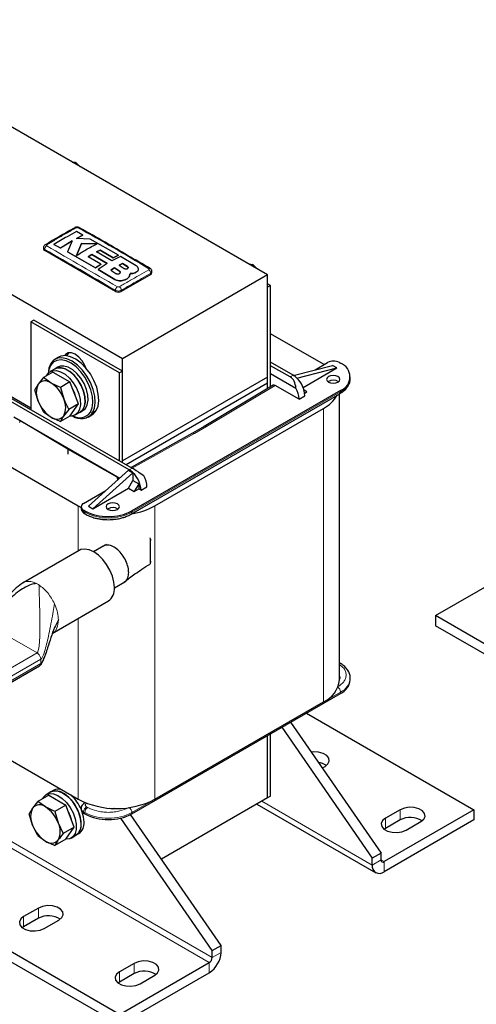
# Model space of a CAD drawing. Header units: millimetres. Extents: x 5 to 418, y 2 to 292.
# Tile 12 of 18: x 265 to 309, y 50 to 145. Entities that reach past the tile are written whole.
import ezdxf

# ---------------------------------------------------------------- set-up
doc = ezdxf.new("R2010")
doc.units = ezdxf.units.MM

msp = doc.modelspace()

# ---------------------------------------------------------------- linework, layer by layer
at = {"color": 7, "linetype": 'Continuous', "lineweight": 25}
for p, q in [((288.8918, 120.0512), (246.4654, 144.5434)), ((274.9477, 112.0014), (232.5213, 136.4937)), ((270.5004, 130.8385), (270.3531, 130.7534)), ((270.9061, 130.4341), (270.5004, 130.8385)), ((271.1627, 123.8795), (270.5407, 124.2164)), ((270.5595, 123.5599), (271.1627, 123.8795)), ((271.1627, 123.873), (270.5595, 123.5534)), ((271.1627, 123.8795), (271.1627, 123.873)), ((268.3873, 122.9745), (269.009, 122.6391)), ((268.3873, 122.9745), (268.3873, 122.9679)), ((269.009, 122.6326), (268.3873, 122.9679)), ((269.009, 122.6391), (270.1344, 123.3225)), ((270.1344, 123.316), (269.009, 122.6326)), ((270.1344, 123.3225), (269.6938, 122.2654)), ((271.8706, 123.4918), (270.5595, 123.5599)), ((271.04, 123.0631), (270.5626, 121.9113)), ((270.5626, 121.9047), (271.04, 123.0566)), ((272.5453, 123.0477), (271.04, 123.0631)), ((271.04, 123.0631), (271.04, 123.0566)), ((271.04, 123.0566), (272.5453, 123.0411)), ((274.5852, 121.9426), (271.8706, 123.4918)), ((267.3776, 122.659), (267.3776, 122.5576)), ((274.283, 118.4755), (267.4948, 122.3943)), ((269.009, 122.6391), (269.009, 122.6326)), ((269.6938, 122.2654), (272.381, 120.7344)), ((269.6938, 122.2654), (269.6938, 122.2588)), ((272.381, 120.7278), (269.6938, 122.2588)), ((271.674, 121.7859), (272.0347, 122.011)), ((272.0347, 122.0045), (271.674, 121.7794)), ((272.0347, 122.011), (273.4993, 121.1508)), ((272.0347, 122.011), (272.0347, 122.0045)), ((273.4993, 121.1443), (272.0347, 122.0045)), ((272.4797, 122.2662), (272.8059, 122.4369)), ((272.8059, 122.4303), (272.4797, 122.2596)), ((273.9447, 121.406), (272.4797, 122.2662)), ((272.8059, 122.4369), (274.0743, 121.6965)), ((272.8059, 122.4369), (272.8059, 122.4303)), ((274.0743, 121.6899), (272.8059, 122.4303)), ((274.0743, 121.6965), (274.5852, 121.9426)), ((274.5852, 121.9361), (274.0743, 121.6899)), ((274.5852, 121.9426), (274.5852, 121.9361)), ((272.8913, 121.076), (271.674, 121.7859)), ((272.381, 120.7344), (272.8913, 121.076)), ((272.8913, 121.0694), (272.381, 120.7278)), ((273.4993, 121.1508), (272.6285, 120.5877)), ((272.8913, 121.076), (272.8913, 121.0694)), ((274.7818, 121.8262), (273.9447, 121.406)), ((274.0743, 121.6965), (274.0743, 121.6899)), ((274.9567, 121.1549), (274.641, 120.9854)), ((274.641, 120.9789), (274.9567, 121.1484)), ((274.641, 120.9854), (275.1335, 120.6762)), ((276.278, 120.924), (274.7818, 121.8262)), ((275.4491, 120.8485), (274.9567, 121.1549)), ((274.9567, 121.1549), (274.9567, 121.1484)), ((274.9567, 121.1484), (275.4491, 120.8419)), ((287.471, 121.0416), (287.3236, 120.9565)), ((287.8767, 120.6372), (287.471, 121.0416)), ((272.381, 120.7344), (272.381, 120.7278)), ((272.6285, 120.5877), (274.2342, 119.6161)), ((272.6285, 120.5877), (272.6285, 120.5812)), ((274.2342, 119.6095), (272.6285, 120.5812)), ((274.1891, 120.7263), (273.8285, 120.5056)), ((273.8285, 120.499), (274.1891, 120.7198)), ((273.8285, 120.5056), (274.3209, 120.1987)), ((274.6816, 120.4167), (274.1891, 120.7263)), ((274.1891, 120.7263), (274.1891, 120.7198)), ((274.1891, 120.7198), (274.6816, 120.4101)), ((277.6771, 120.1083), (274.8487, 118.4755)), ((288.8918, 120.0512), (274.9477, 112.0014)), ((275.6499, 119.9648), (275.6882, 120.1835)), ((275.6793, 120.1262), (275.6499, 119.9583)), ((275.6922, 120.1254), (275.6922, 120.1319)), ((276.278, 120.3221), (276.278, 120.3155)), ((276.492, 120.6122), (276.492, 120.6187)), ((277.7943, 120.2716), (277.7943, 120.3731)), ((288.8918, 110.2527), (288.8918, 120.0512)), ((274.9747, 119.5225), (274.9747, 119.5159)), ((275.6499, 119.9648), (275.6499, 119.9583)), ((289.1747, 119.0387), (288.8918, 119.2019)), ((289.1747, 119.0387), (288.8918, 118.8754)), ((289.1747, 109.3215), (289.1747, 119.0387)), ((288.8918, 109.1527), (288.8918, 118.8754)), ((266.4624, 115.724), (266.1796, 115.5608)), ((266.1796, 115.5608), (266.1796, 107.1178)), ((274.6649, 110.6623), (266.1796, 115.5608)), ((274.9477, 110.8256), (266.4624, 115.724)), ((294.2517, 111.4853), (289.1747, 114.4162)), ((266.1796, 107.2647), (257.9771, 111.9998)), ((268.8223, 112.1595), (268.4829, 111.9635)), ((274.9477, 102.2029), (274.9477, 112.0014)), ((291.3384, 110.4242), (289.1747, 111.6733)), ((293.4444, 110.954), (294.6477, 111.6486)), ((294.3078, 111.4524), (294.2517, 111.4853)), ((295.7791, 111.6486), (295.8922, 111.5833)), ((268.2764, 110.7251), (267.366, 110.1996)), ((268.4869, 111.0421), (268.0344, 110.7808)), ((268.2764, 110.7251), (269.9093, 109.7824)), ((268.7698, 111.2054), (268.4869, 111.0421)), ((274.9477, 110.8256), (274.6649, 110.6623)), ((274.6649, 102.2193), (274.6649, 110.6623)), ((274.9477, 102.0561), (274.9477, 110.8256)), ((291.0556, 110.261), (289.1747, 111.3468)), ((289.1747, 110.5956), (291.6075, 109.1912)), ((291.3462, 110.4197), (295.1144, 111.3792)), ((291.692, 110.1548), (295.5386, 111.1343)), ((292.2955, 109.2621), (295.5386, 111.1343)), ((295.5386, 111.1343), (295.1144, 111.3792)), ((268.1029, 109.6823), (267.366, 110.1996)), ((268.999, 109.2569), (268.1029, 109.6823)), ((269.9093, 109.7824), (268.999, 109.2569)), ((270.7258, 107.678), (269.9093, 109.7824)), ((288.8918, 110.2527), (274.9477, 102.2029)), ((288.8918, 109.6648), (275.3297, 101.8355)), ((288.8918, 109.6648), (288.8918, 110.2527)), ((288.8918, 109.1527), (288.8918, 109.6648)), ((291.6917, 110.155), (291.692, 110.1548)), ((294.7325, 109.8361), (294.6824, 109.8035)), ((296.8295, 110.1464), (296.8295, 110.2771)), ((266.8782, 107.9397), (266.5495, 109.0379)), ((268.999, 109.2569), (269.3276, 108.1587)), ((275.7841, 97.0967), (295.8093, 108.657)), ((295.8922, 108.9708), (275.8669, 97.4105)), ((289.4256, 109.4713), (282.8086, 105.5208)), ((291.9041, 108.1381), (289.6273, 109.4525)), ((292.6678, 108.8402), (292.3873, 109.0022)), ((292.4507, 108.7149), (292.6678, 108.8402)), ((275.6124, 101.3458), (264.0158, 108.0403)), ((264.2987, 108.2036), (275.8952, 101.5091)), ((267.366, 106.9334), (266.8782, 107.9397)), ((291.9041, 108.1381), (292.4698, 108.4647)), ((295.7748, 81.2083), (295.7748, 108.6371)), ((267.366, 106.9334), (268.1029, 106.4161)), ((270.7258, 107.678), (269.8155, 107.1525)), ((269.9093, 106.5163), (270.7258, 107.678)), ((270.4342, 106.6238), (270.8867, 106.8851)), ((270.8867, 106.8851), (271.1696, 107.0483)), ((278.0731, 97.9003), (294.2517, 107.24)), ((264.5249, 106.44), (274.7015, 100.5652)), ((265.0893, 105.941), (265.0955, 105.9418)), ((269.701, 103.3213), (265.0955, 106.0724)), ((268.1029, 106.4161), (268.999, 105.9907)), ((269.9093, 106.5163), (268.999, 105.9907)), ((271.6827, 106.4208), (272.0221, 106.6168)), ((281.6783, 104.8683), (275.7798, 101.5757)), ((282.8094, 105.5213), (281.6775, 104.8678)), ((261.1025, 103.4518), (270.7192, 97.9003)), ((274.4666, 100.6626), (269.701, 103.3213)), ((269.701, 103.3213), (269.701, 102.864)), ((274.9477, 102.0561), (274.9477, 102.2029)), ((271.695, 97.8595), (275.5417, 101.3213)), ((275.5417, 101.3213), (275.9656, 101.0765)), ((272.1193, 97.6146), (275.9659, 101.0764)), ((274.4666, 100.532), (274.473, 100.5239)), ((274.5308, 100.4116), (274.4724, 100.5234)), ((275.5417, 99.5903), (275.9659, 100.3251)), ((275.9659, 101.0764), (275.9656, 101.0765)), ((275.9659, 101.0763), (275.9659, 100.3251)), ((275.9659, 100.3251), (276.5175, 100.0067)), ((271.2283, 98.1289), (273.365, 99.3624)), ((272.1193, 97.6146), (275.5417, 99.5903)), ((275.5417, 99.5903), (276.0932, 99.2719)), ((276.5175, 100.0067), (276.0932, 99.2719)), ((276.0932, 99.2719), (276.5175, 99.5168)), ((276.5175, 100.0067), (276.5175, 99.5168)), ((276.5175, 99.5168), (276.7437, 99.3862)), ((276.7437, 99.3862), (277.3094, 99.7128)), ((270.7192, 97.9003), (270.994, 97.7527)), ((270.994, 97.8024), (270.994, 97.6717)), ((271.3415, 97.4105), (271.2283, 97.4758)), ((271.695, 97.8595), (272.1193, 97.6146)), ((273.5759, 97.6227), (273.5257, 97.5901)), ((271.3112, 97.162), (271.4243, 97.0967)), ((277.663, 92.4824), (277.663, 94.6067)), ((270.8042, 93.6182), (265.4265, 90.5137)), ((273.183, 94.0677), (272.1841, 93.491)), ((273.4254, 94.1752), (273.2179, 94.0816)), ((277.6415, 92.3697), (277.663, 92.4824)), ((305.0104, 87.3646), (313.6371, 92.3446)), ((274.1839, 90.0269), (275.1828, 90.6035)), ((268.2263, 85.6639), (273.604, 88.7683)), ((366.9529, 51.6059), (305.0104, 87.3646)), ((305.0104, 87.3646), (305.0104, 86.3847)), ((366.9529, 50.626), (305.0104, 86.3847)), ((274.6649, 49.097), (212.7223, 84.8556)), ((274.6649, 48.1171), (212.7223, 83.8758)), ((262.2663, 79.8137), (267.0111, 82.5528)), ((295.8093, 82.8283), (295.7748, 82.8482)), ((296.8295, 81.2082), (296.8295, 81.3389)), ((275.8669, 68.3416), (295.8922, 79.902)), ((278.0731, 69.7459), (294.2517, 79.0856)), ((292.6237, 78.0151), (308.6908, 68.7397)), ((290.2551, 76.6477), (298.9328, 64.0864)), ((291.1036, 77.1376), (299.7813, 64.5762)), ((288.8918, 69.8829), (288.8918, 75.8608)), ((289.1747, 70.0462), (289.1747, 76.024)), ((261.1025, 75.2975), (270.7192, 69.7459)), ((294.1366, 72.7472), (294.4073, 72.9034)), ((267.8804, 70.1268), (266.8286, 69.5196)), ((268.0909, 70.4437), (267.6384, 70.1825)), ((267.8804, 70.1268), (269.5134, 69.184)), ((268.3738, 70.607), (268.0909, 70.4437)), ((289.1747, 70.0462), (288.8918, 69.8829)), ((267.5655, 69.0023), (266.8286, 69.5196)), ((268.4616, 68.5769), (267.5655, 69.0023)), ((269.5134, 69.184), (268.4616, 68.5769)), ((270.3299, 67.0796), (269.5134, 69.184)), ((271.3898, 69.4192), (271.3112, 69.3739)), ((288.8918, 69.8829), (278.6975, 63.9979)), ((287.8573, 69.2857), (299.2642, 62.7006)), ((266.3408, 67.2597), (266.0121, 68.3579)), ((268.4616, 68.5769), (268.7902, 67.4787)), ((270.994, 68.8642), (270.994, 68.7335)), ((271.2283, 68.4069), (271.3415, 68.3416)), ((274.1615, 68.8457), (274.1446, 68.8702)), ((284.4229, 55.71), (275.7434, 68.274)), ((308.6908, 68.7397), (300.0641, 63.7597)), ((301.6198, 68.7397), (300.2056, 67.9233)), ((308.6908, 68.7397), (308.6908, 67.7599)), ((266.8286, 66.2534), (266.3408, 67.2597)), ((268.7902, 67.4787), (269.2781, 66.4725)), ((270.3299, 67.0796), (269.2781, 66.4725)), ((269.5134, 65.9179), (270.3299, 67.0796)), ((283.5744, 55.2202), (274.7923, 67.9326)), ((308.6908, 67.7599), (300.0641, 62.7798)), ((301.6198, 67.7599), (300.2056, 66.9435)), ((302.1854, 66.7804), (303.5997, 67.5968)), ((266.8286, 66.2534), (267.5655, 65.7361)), ((270.0382, 66.0254), (270.4907, 66.2867)), ((270.4907, 66.2867), (270.7736, 66.45)), ((300.2056, 66.9435), (300.0821, 66.8619)), ((267.5655, 65.7361), (268.4616, 65.3107)), ((269.5134, 65.9179), (268.4616, 65.3107)), ((299.7813, 64.5762), (298.9328, 64.0864)), ((299.7813, 63.923), (299.7813, 64.5762)), ((298.9328, 63.4331), (298.9328, 64.0864)), ((266.8867, 59.3021), (265.4725, 58.4857)), ((266.8867, 58.3222), (265.4725, 57.5058)), ((267.4524, 57.3427), (268.8666, 58.1591)), ((265.4725, 57.5058), (265.349, 57.4242)), ((283.5744, 55.2202), (284.4229, 55.71)), ((283.5744, 54.567), (283.5744, 55.2202)), ((284.4229, 55.0568), (284.4229, 55.71)), ((274.6649, 49.097), (283.2916, 54.0771)), ((276.0791, 53.9954), (274.6649, 53.179)), ((274.6649, 48.1171), (283.2916, 53.0972)), ((276.0791, 53.0156), (274.6649, 52.1992)), ((274.6649, 52.1992), (274.5414, 52.1176)), ((276.6448, 52.036), (278.059, 52.8524))]:
    msp.add_line(p, q, dxfattribs=at)
at = {"color": 7, "linetype": 'Continuous', "lineweight": 18}
for p, q in [((267.4948, 122.3943), (267.4948, 122.4962)), ((274.6816, 120.4167), (274.6816, 120.4101)), ((275.4491, 120.8485), (275.4491, 120.8419)), ((277.6771, 120.1083), (277.6771, 120.2102)), ((274.2342, 119.6161), (274.2342, 119.6095)), ((274.283, 118.4755), (274.283, 118.5774)), ((274.8487, 118.4755), (274.8487, 118.5774)), ((268.0575, 111.3648), (268.07, 111.5479)), ((291.0556, 110.261), (291.3384, 110.4242)), ((295.8922, 108.8402), (275.8669, 97.2798)), ((283.0111, 105.5025), (289.6273, 109.4525)), ((295.8922, 108.9708), (295.8922, 108.8402)), ((271.8818, 106.8889), (272.0956, 106.8365)), ((272.435, 107.0324), (272.0956, 106.8365)), ((294.2517, 107.24), (294.2517, 79.0856)), ((265.0955, 105.9418), (265.0955, 106.0724)), ((281.875, 104.8466), (283.0111, 105.5025)), ((275.8956, 101.5089), (281.875, 104.8466)), ((275.6124, 101.3458), (275.8952, 101.5091)), ((274.4666, 100.6626), (274.4666, 100.532)), ((274.4724, 100.5234), (274.4724, 100.359)), ((274.473, 100.5239), (274.5422, 100.4218)), ((270.7192, 97.9003), (270.7192, 93.5691)), ((271.2283, 97.3452), (271.2283, 97.4758)), ((271.3415, 97.2798), (271.2283, 97.3452)), ((271.3415, 97.4105), (271.3415, 97.2798)), ((275.8669, 97.2798), (275.8669, 97.4105)), ((278.0731, 97.9003), (278.0731, 69.7459)), ((277.663, 94.6067), (277.7368, 94.6463)), ((277.663, 92.4824), (277.7368, 92.5219)), ((268.4319, 88.5101), (268.4965, 88.3636)), ((270.7192, 87.103), (270.7192, 69.7459)), ((266.7641, 83.7855), (261.8049, 86.6484)), ((261.847, 80.9469), (266.7641, 83.7855)), ((267.113, 83.1813), (262.4489, 80.4888)), ((267.113, 83.1813), (267.0904, 83.3369)), ((267.113, 82.7785), (267.113, 83.1813)), ((267.113, 82.7785), (262.4489, 80.086)), ((295.8079, 82.8291), (295.7748, 82.8423)), ((275.8669, 68.4723), (295.8922, 80.0326)), ((295.8922, 80.0326), (295.8922, 79.902)), ((283.5744, 54.567), (249.9211, 73.9946)), ((283.2916, 54.0771), (249.6774, 73.4821)), ((271.5289, 69.3643), (271.5112, 69.3541)), ((271.6243, 68.9622), (271.5112, 69.0275)), ((288.326, 69.5563), (298.9328, 63.4331)), ((271.2283, 68.5376), (271.3415, 68.4723)), ((271.2283, 68.4069), (271.2283, 68.5376)), ((271.3415, 68.4723), (271.3415, 68.3416)), ((275.8669, 68.3416), (275.8669, 68.4723)), ((301.6198, 68.7397), (301.6198, 67.7599)), ((300.2056, 67.9233), (300.2056, 66.9435)), ((298.9328, 63.4331), (299.7813, 63.923)), ((299.7813, 63.9229), (300.0641, 63.7597)), ((300.0641, 63.7597), (300.0641, 62.7798)), ((266.8867, 59.3021), (266.8867, 58.3222)), ((265.4725, 58.4857), (265.4725, 57.5058)), ((283.5744, 54.567), (284.4229, 55.0568)), ((276.0791, 53.9954), (276.0791, 53.0156)), ((283.2916, 53.0972), (283.2916, 54.0771)), ((274.6649, 53.179), (274.6649, 52.1992))]:
    msp.add_line(p, q, dxfattribs=at)
at = {"color": 7, "linetype": 'Continuous', "lineweight": 25, "flags": 128}
for points in [[(271.431, 111.1447), (271.3375, 111.375), (271.0872, 111.8086), (270.7718, 112.1762), (270.4222, 112.442), (270.0726, 112.5799), (269.7572, 112.5764), (269.5069, 112.4318), (269.4134, 112.3094)], [(269.7763, 112.581), (269.6291, 112.3237), (269.6198, 112.2945)], [(268.07, 111.5479), (267.8904, 111.1044), (267.822, 110.6042)], [(271.8818, 106.8889), (272.0524, 107.3102), (272.1186, 107.8226), (272.077, 108.4004), (271.9297, 109.0146), (271.6841, 109.6345), (271.3526, 110.2289), (270.9517, 110.768), (270.5016, 111.2248), (270.0248, 111.5765), (269.5453, 111.8053), (269.087, 111.8998), (268.673, 111.8552), (268.324, 111.6739), (268.0575, 111.3648)], [(272.0956, 106.8365), (272.2752, 107.2799), (272.3448, 107.8193), (272.301, 108.4275), (272.146, 109.074), (271.8875, 109.7265), (271.5385, 110.3522), (271.1166, 110.9197), (270.6428, 111.4006), (270.1409, 111.7707), (269.6361, 112.0116), (269.1537, 112.111), (268.7179, 112.0641), (268.3505, 111.8732), (268.07, 111.5479)], [(272.435, 107.0324), (272.6146, 107.4759), (272.6842, 108.0152), (272.6404, 108.6234), (272.4854, 109.27), (272.2269, 109.9225), (271.8779, 110.5481), (271.456, 111.1156), (270.9822, 111.5965), (270.4803, 111.9667), (269.9755, 112.2075), (269.4931, 112.307), (269.0573, 112.2601), (268.8223, 112.1595)], [(267.6763, 110.3787), (267.701, 110.4275), (267.9301, 110.7092), (268.2412, 110.8647), (268.6146, 110.8844), (269.027, 110.767), (269.4524, 110.5199), (269.864, 110.1585), (270.2362, 109.7057), (270.5453, 109.1898), (270.7721, 108.6433), (270.9023, 108.1005), (270.9276, 107.5955), (270.8466, 107.16), (270.6642, 106.8215), (270.392, 106.6011), (270.0471, 106.5128), (269.9069, 106.5148)], [(268.0575, 111.3648), (267.8869, 110.9435), (267.8313, 110.6148)], [(270.8867, 106.8851), (271.1197, 107.0863), (271.3008, 107.4263), (271.3805, 107.8628), (271.3538, 108.3685), (271.2224, 108.9115), (270.9944, 109.4579), (270.6843, 109.9732), (270.3116, 110.425), (269.8995, 110.785), (269.4741, 111.0306), (269.0621, 111.1463), (268.6893, 111.1249), (268.4869, 111.0421)], [(268.4869, 111.0421), (268.6937, 111.126), (269.0671, 111.1457), (269.4795, 111.0283), (269.9049, 110.7811), (270.3166, 110.4198), (270.6887, 109.9669), (270.9979, 109.4511), (271.2247, 108.9045), (271.3548, 108.3617), (271.3802, 107.8567), (271.2991, 107.4213), (271.1168, 107.0827), (270.8867, 106.8851)], [(271.1696, 107.0483), (271.4025, 107.2496), (271.5837, 107.5895), (271.6634, 108.0261), (271.6367, 108.5317), (271.5052, 109.0748), (271.2773, 109.6212), (270.9672, 110.1364), (270.5944, 110.5883), (270.1824, 110.9483), (269.757, 111.1939), (269.3449, 111.3096), (268.9722, 111.2881), (268.7698, 111.2054)], [(294.7325, 110.2934), (294.5938, 110.1735), (294.5451, 110.0322), (294.5938, 109.8908), (294.7325, 109.7709), (294.9402, 109.6908), (295.1851, 109.6627), (295.43, 109.6908), (295.6376, 109.7709), (295.7764, 109.8908), (295.8251, 110.0322), (295.7764, 110.1735), (295.6376, 110.2934), (295.43, 110.3735), (295.1851, 110.4016), (294.9402, 110.3735), (294.7325, 110.2934)], [(270.145, 109.1751), (270.3505, 108.7225), (270.4337, 108.4397)], [(272.0221, 106.6168), (272.1545, 106.7071), (272.435, 107.0324)], [(274.6447, 100.5141), (274.5691, 100.5928), (274.4666, 100.6626)], [(273.5759, 98.0799), (273.4372, 97.9601), (273.3885, 97.8187), (273.4372, 97.6773), (273.5759, 97.5574), (273.7835, 97.4773), (274.0285, 97.4492), (274.2734, 97.4773), (274.481, 97.5574), (274.6197, 97.6773), (274.6685, 97.8187), (274.6197, 97.9601), (274.481, 98.0799), (274.2734, 98.16), (274.0285, 98.1882), (273.7835, 98.16), (273.5759, 98.0799)], [(274.184, 90.0503), (274.1344, 90.5877), (273.9879, 91.1555), (273.7521, 91.7252), (273.4386, 92.2682), (273.0632, 92.7573), (272.6447, 93.1679), (272.2041, 93.4796), (271.7636, 93.6766), (271.3451, 93.7491), (270.9697, 93.6934), (270.8042, 93.6182)], [(295.7748, 81.5642), (295.7764, 81.562), (295.8251, 81.4206), (295.7764, 81.2792), (295.7748, 81.2769)], [(294.4073, 72.9034), (294.6862, 73.1334), (294.812, 73.4045), (294.7696, 73.6841), (294.5641, 73.9385), (294.2203, 74.137), (293.7797, 74.2556), (293.2953, 74.28), (293.0909, 74.2608)], [(267.2803, 69.7804), (267.365, 69.927), (267.6207, 70.1719), (267.9529, 70.2869), (268.3408, 70.2648), (268.7599, 70.1068), (269.184, 69.823), (269.5863, 69.4312), (269.9416, 68.956), (270.2276, 68.4273), (270.4264, 67.8782), (270.5253, 67.3433), (270.5182, 66.8562), (270.4056, 66.4476), (270.1945, 66.143), (269.8981, 65.9616), (269.5352, 65.9148), (269.5109, 65.9165)], [(270.9879, 67.3855), (270.9346, 67.9037), (270.778, 68.4508), (270.5279, 68.9925), (270.2002, 69.4949), (269.8153, 69.9262), (269.3974, 70.2595), (268.9728, 70.4738), (268.5683, 70.5555), (268.2091, 70.4997), (268.0909, 70.4437)], [(268.0909, 70.4437), (268.4055, 70.5482), (268.7933, 70.526), (269.2125, 70.3681), (269.6365, 70.0843), (270.0389, 69.6924), (270.3942, 69.2172), (270.6802, 68.6885), (270.8789, 68.1394), (270.9778, 67.6046), (270.9707, 67.1175), (270.8581, 66.7088), (270.647, 66.4042), (270.4907, 66.2867)], [(303.5997, 67.5968), (303.8785, 67.8267), (304.0044, 68.0978), (303.962, 68.3774), (303.7565, 68.6318), (303.4127, 68.8303), (302.9721, 68.9489), (302.4877, 68.9734), (302.018, 68.9007), (301.6198, 68.7397)], [(269.749, 68.5768), (269.9545, 68.1241), (270.0425, 67.8203)], [(271.2707, 67.5488), (271.2174, 68.0669), (271.1001, 68.5036)], [(300.2056, 67.9233), (299.9267, 67.6934), (299.8008, 67.4223), (299.8432, 67.1427), (300.0487, 66.8883), (300.3925, 66.6898), (300.8332, 66.5712), (301.3175, 66.5467), (301.7872, 66.6194), (302.1854, 66.7804)], [(268.8666, 58.1591), (269.1455, 58.389), (269.2713, 58.6601), (269.2289, 58.9398), (269.0234, 59.1941), (268.6796, 59.3926), (268.239, 59.5112), (267.7546, 59.5357), (267.285, 59.4631), (266.8867, 59.3021)], [(265.4725, 58.4857), (265.1936, 58.2557), (265.0677, 57.9846), (265.1101, 57.705), (265.3156, 57.4506), (265.6594, 57.2521), (266.1001, 57.1335), (266.5844, 57.109), (267.0541, 57.1817), (267.4524, 57.3427)], [(278.059, 52.8524), (278.3378, 53.0824), (278.4637, 53.3535), (278.4213, 53.6331), (278.2158, 53.8875), (277.872, 54.086), (277.4314, 54.2046), (276.947, 54.2291), (276.4774, 54.1564), (276.0791, 53.9954)], [(274.6649, 53.179), (274.386, 52.9491), (274.2601, 52.678), (274.3025, 52.3983), (274.508, 52.144), (274.8518, 51.9455), (275.2925, 51.8269), (275.7768, 51.8024), (276.2465, 51.875), (276.6448, 52.036)]]:
    msp.add_lwpolyline(points, dxfattribs=at)
at = {"color": 7, "linetype": 'Continuous', "lineweight": 18, "flags": 128}
msp.add_lwpolyline([(274.5783, 100.4543), (274.5691, 100.4622), (274.4666, 100.532)], dxfattribs=at)
at = {"color": 7, "linetype": 'Continuous', "lineweight": 25}
for centre, radius, start, end in [((270.4413, 124.4582), 0.1394, 55.563125, 114.467134), ((267.6083, 122.8243), 0.138, 55.218177, 114.71128), ((267.5778, 122.5775), 0.2012, 185.694799, 245.625342), ((277.563, 120.5429), 0.1339, 62.678815, 125.641213), ((277.5941, 120.2916), 0.2012, 294.374658, 354.305201), ((274.5659, 119.0214), 0.6148, 242.609672, 297.390328), ((295.2134, 110.5569), 1.2296, 62.609672, 117.390328), ((295.3964, 110.2771), 1.3972, 290.783421, 69.216579), ((267.5465, 109.0013), 0.8794, 50.751832, 139.467204), ((266.4474, 107.0974), 3.0695, 20.227114, 57.362029), ((290.3912, 108.8151), 1.8673, 45.854567, 59.516293), ((289.968, 108.3372), 2.5051, 2.915292, 46.511408), ((295.1825, 109.0092), 0.9414, 57.535675, 118.55302), ((268.5113, 108.7562), 1.8259, 153.43643, 206.56357), ((289.6302, 108.0659), 2.2751, 1.817898, 29.643778), ((269.7584, 109.001), 3.0695, 200.227114, 237.362029), ((267.6945, 107.3422), 1.8259, 333.43643, 26.56357), ((292.7458, 110.1009), 3.2331, 297.761662, 330.62284), ((270.9845, 107.6218), 1.3606, 233.488664, 324.74809), ((270.8465, 107.6032), 1.2578, 238.479124, 325.398524), ((268.6593, 107.0971), 0.8794, 230.751832, 319.467204), ((274.6651, 99.7366), 1.8673, 45.854567, 59.516293), ((274.2419, 99.2588), 2.5051, 2.915292, 46.511408), ((275.0355, 99.6406), 2.2751, 1.817898, 29.643778), ((271.3523, 97.8024), 0.3493, 110.783421, 249.216579), ((273.6042, 101.7776), 4.9185, 242.609672, 297.390328), ((274.0259, 96.7958), 0.9414, 57.535675, 118.55302), ((274.8223, 103.7836), 6.7217, 278.920483, 298.922193), ((272.8162, 89.897), 1.3764, 304.915955, 6.396226), ((293.2383, 81.4205), 2.5453, 293.462125, 355.217734), ((295.228, 81.3679), 1.6094, 294.374658, 354.305201), ((293.5293, 71.514), 1.7795, 55.751447, 82.210096), ((268.8299, 69.7596), 0.9624, 74.264684, 118.293727), ((267.372, 67.2608), 3.9281, 22.770661, 46.891294), ((267.0091, 68.3213), 0.8794, 50.751832, 139.467204), ((265.91, 66.4174), 3.0695, 20.227114, 57.362029), ((274.3962, 76.8034), 7.9579, 242.480539, 297.519461), ((267.9739, 68.0762), 1.8259, 153.43643, 206.56357), ((271.3944, 68.7734), 0.4024, 185.694799, 245.625342), ((273.6042, 72.7087), 4.9185, 242.609672, 297.390328), ((274.0295, 69.8818), 1.0449, 250.840517, 283.887256), ((269.221, 68.3209), 3.0695, 200.227114, 237.362029), ((267.1571, 66.6622), 1.8259, 333.43643, 26.56357), ((269.8411, 67.2425), 1.1557, 304.203431, 7.108749), ((270.1239, 67.4058), 1.1557, 304.203431, 7.108749), ((302.602, 65.9285), 2.0782, 57.351721, 118.20711), ((268.1219, 66.4171), 0.8794, 230.751832, 319.467204), ((299.6225, 63.3213), 0.6987, 170.785963, 309.203285), ((299.9537, 63.895), 0.1747, 170.785963, 309.203285), ((267.8689, 56.4908), 2.0782, 57.351721, 118.20711), ((281.9666, 55.1686), 2.4589, 302.605478, 357.394522), ((282.9603, 54.5949), 0.6147, 302.605478, 357.394522), ((277.0613, 51.1842), 2.0782, 57.351721, 118.20711)]:
    msp.add_arc(centre, radius, start, end, dxfattribs=at)
at = {"color": 7, "linetype": 'Continuous', "lineweight": 18}
for centre, radius, start, end in [((270.7705, 124.459), 0.1386, 64.387018, 124.525005), ((267.9215, 122.4817), 0.4269, 123.322537, 178.0586), ((277.2503, 120.1956), 0.4271, 1.96118, 56.680229), ((274.7183, 118.5518), 0.436, 123.127799, 176.632329), ((274.4136, 118.552), 0.4359, 3.347515, 56.869326), ((295.228, 110.3061), 1.6094, 294.374658, 354.305201), ((295.6962, 108.8185), 0.1972, 305.013333, 6.298848), ((271.3944, 97.7116), 0.4024, 185.694799, 245.625342), ((271.4243, 97.3235), 0.1972, 173.701152, 234.986667), ((271.5312, 97.2555), 0.1913, 172.684928, 236.536597), ((273.6042, 101.6469), 4.9185, 242.609672, 297.390328), ((275.6722, 97.258), 0.196, 303.760857, 6.412338), ((265.5131, 88.0913), 2.6382, 56.883634, 63.121743), ((295.26, 81.4749), 1.5748, 293.669056, 355.285198), ((295.2725, 80.0027), 0.6204, 2.760845, 54.6381), ((271.8424, 68.5096), 0.6147, 122.605478, 177.394522), ((271.3951, 69.2014), 0.1918, 52.745393, 115.968507), ((271.3944, 68.9041), 0.4024, 185.717719, 245.623344), ((271.9555, 68.4443), 0.6147, 122.605478, 177.394522), ((273.6042, 72.8394), 4.9185, 242.609672, 297.390328), ((275.2475, 68.4425), 0.6202, 2.75477, 54.756128)]:
    msp.add_arc(centre, radius, start, end, dxfattribs=at)
at = {"color": 7, "linetype": 'Continuous', "lineweight": 25}
for centre, major_axis, ratio, start_param, end_param in [((290.1853, 108.4521), (0.7724, 1.8573), 0.6463006, 5.3694244, 6.199256), ((289.6273, 109.1259), (-0.2, 0.3464), 0.5773815, 5.4977272, 6.2915891), ((276.7655, 100.705), (1.4228, -1.0238), 0.1110742, 1.476412, 2.3062436), ((277.3801, 94.77), (-0.1999, 0.3466), 0.5773813, 4.3204328, 4.5482105), ((277.3801, 94.77), (-0.1999, 0.3466), 0.5773813, 3.9277001, 4.3204328), ((277.3801, 92.6456), (-0.1999, 0.3466), 0.5773813, 3.3071896, 3.5349673)]:
    msp.add_ellipse(centre, major_axis=major_axis, ratio=ratio, start_param=start_param, end_param=end_param, dxfattribs=at)
at = {"color": 7, "linetype": 'Continuous', "lineweight": 18}
for centre, major_axis, ratio, start_param, end_param in [((281.875, 104.52), (-0.1975, 0.3479), 0.5725099, 5.5019997, 6.279054), ((283.0111, 105.1758), (-0.2025, 0.3449), 0.5822124, 5.4935959, 6.2789128)]:
    msp.add_ellipse(centre, major_axis=major_axis, ratio=ratio, start_param=start_param, end_param=end_param, dxfattribs=at)
at = {"color": 7, "linetype": 'Continuous', "lineweight": 25}
for points, knots in [([(270.142, 130.8752), (270.2292, 130.8732), (270.3667, 130.8699), (270.4646, 130.8469), (270.5004, 130.8385)], [0, 0, 0, 0, 0.63390229, 1, 1, 1, 1]), ([(270.3837, 124.5849), (270.3424, 124.5617), (269.3984, 124.0314), (268.4538, 123.476), (267.5505, 122.945)], [0, 0, 0, 0, 0.04373511, 1, 1, 1, 1]), ([(270.5407, 124.2164), (270.2461, 124.0539), (269.5284, 123.6579), (268.8106, 123.228), (268.3873, 122.9745)], [0, 0, 0, 0, 0.41032902, 1, 1, 1, 1]), ([(270.8269, 124.5832), (270.8232, 124.5862), (270.7897, 124.6134), (270.697, 124.6359), (270.5554, 124.6462), (270.4418, 124.6217), (270.3907, 124.5875), (270.3847, 124.5836)], [0, 0, 0, 0, 0.0314747, 0.2834631, 0.5952216, 0.9527502, 1, 1, 1, 1]), ([(277.6215, 120.6577), (276.1788, 121.5084), (273.9144, 122.8436), (271.6502, 124.1186), (270.8285, 124.5812)], [0, 0, 0, 0, 0.637107, 1, 1, 1, 1]), ([(267.5515, 122.9479), (267.5468, 122.9459), (267.5043, 122.9275), (267.4441, 122.8629), (267.3857, 122.7637), (267.3824, 122.6915), (267.3809, 122.6593)], [0, 0, 0, 0, 0.0428539, 0.3934315, 0.729654, 1, 1, 1, 1]), ([(270.5626, 121.9113), (270.857, 122.1057), (271.5178, 122.5421), (272.1788, 122.8673), (272.5453, 123.0477)], [0, 0, 0, 0, 0.445477, 1, 1, 1, 1]), ([(287.1126, 121.0783), (287.1998, 121.0763), (287.3372, 121.073), (287.4352, 121.05), (287.471, 121.0416)], [0, 0, 0, 0, 0.6339023, 1, 1, 1, 1]), ([(274.3209, 120.1987), (274.3432, 120.1872), (274.3877, 120.1642), (274.4728, 120.1493), (274.5596, 120.1513), (274.6401, 120.1711), (274.705, 120.2061), (274.7469, 120.2524), (274.7612, 120.3051), (274.746, 120.3581), (274.7135, 120.3952), (274.6877, 120.4125), (274.6816, 120.4167)], [0, 0, 0, 0, 0.1073587, 0.2147209, 0.322003, 0.4292233, 0.5364372, 0.6436972, 0.7510459, 0.8585026, 0.9660513, 1, 1, 1, 1]), ([(274.6816, 120.4101), (274.6995, 120.3961), (274.7353, 120.368), (274.7575, 120.3269), (274.754, 120.3038), (274.7531, 120.2981)], [0, 0, 0, 0, 0.4302446, 0.8604885, 1, 1, 1, 1]), ([(275.1335, 120.6762), (275.153, 120.6659), (275.192, 120.6454), (275.2666, 120.6306), (275.3426, 120.6301), (275.4132, 120.6448), (275.4699, 120.6727), (275.5065, 120.7107), (275.5188, 120.7543), (275.5053, 120.7987), (275.4768, 120.83), (275.4544, 120.8449), (275.4491, 120.8485)], [0, 0, 0, 0, 0.107578, 0.2151551, 0.3227414, 0.4302646, 0.5376805, 0.6449865, 0.7522129, 0.8594106, 0.9666404, 1, 1, 1, 1]), ([(275.4491, 120.8419), (275.4648, 120.8299), (275.4961, 120.8058), (275.5155, 120.7712), (275.5125, 120.7519), (275.5117, 120.7472)], [0, 0, 0, 0, 0.4296304, 0.8592752, 1, 1, 1, 1]), ([(275.6882, 120.1835), (275.7754, 120.1853), (275.9497, 120.1889), (276.1504, 120.2485), (276.2446, 120.3028), (276.278, 120.3221)], [0, 0, 0, 0, 0.39196522, 0.78394452, 1, 1, 1, 1]), ([(276.278, 120.3155), (276.2144, 120.2819), (276.0871, 120.2148), (275.871, 120.1761), (275.7362, 120.1767), (275.6882, 120.1769)], [0, 0, 0, 0, 0.3915996, 0.783192, 1, 1, 1, 1]), ([(276.278, 120.3221), (276.3304, 120.3581), (276.4351, 120.4301), (276.5009, 120.571), (276.4867, 120.7154), (276.4034, 120.8374), (276.3137, 120.8994), (276.278, 120.924)], [0, 0, 0, 0, 0.2145899, 0.4291787, 0.6437974, 0.8584406, 1, 1, 1, 1]), ([(276.4829, 120.6125), (276.4828, 120.5803), (276.4826, 120.5004), (276.4023, 120.3961), (276.3133, 120.3384), (276.278, 120.3155)], [0, 0, 0, 0, 0.2882398, 0.7172488, 1, 1, 1, 1]), ([(277.7916, 120.3727), (277.7925, 120.3782), (277.7995, 120.4235), (277.7712, 120.5054), (277.711, 120.5971), (277.6556, 120.6463), (277.6227, 120.6626), (277.6213, 120.6633)], [0, 0, 0, 0, 0.0473093, 0.3874574, 0.6881117, 0.9868784, 1, 1, 1, 1]), ([(274.2342, 119.6161), (274.2933, 119.5863), (274.4116, 119.5267), (274.637, 119.4894), (274.8308, 119.4927), (274.9385, 119.515), (274.9747, 119.5225)], [0, 0, 0, 0, 0.2851253, 0.5702516, 0.8553553, 1, 1, 1, 1]), ([(274.9747, 119.5159), (274.9016, 119.5031), (274.7554, 119.4774), (274.524, 119.4969), (274.3478, 119.5466), (274.2628, 119.5937), (274.2342, 119.6095)], [0, 0, 0, 0, 0.285052, 0.570102, 0.8551915, 1, 1, 1, 1]), ([(274.9747, 119.5225), (275.0827, 119.5518), (275.2987, 119.6105), (275.5376, 119.7701), (275.6133, 119.9014), (275.6499, 119.9648)], [0, 0, 0, 0, 0.3407821, 0.6815687, 1, 1, 1, 1]), ([(275.6499, 119.9583), (275.61, 119.8905), (275.5303, 119.7549), (275.285, 119.5989), (275.0758, 119.5429), (274.9747, 119.5159)], [0, 0, 0, 0, 0.34081715, 0.68164165, 1, 1, 1, 1]), ([(267.366, 110.1996), (267.3603, 110.1927), (267.1769, 109.9731), (267.0252, 109.7697), (266.8782, 109.5728)], [0, 0, 0, 0, 0.0314494, 1, 1, 1, 1]), ([(295.8037, 108.661), (295.8781, 108.7035), (296.0725, 108.8146), (296.3314, 109.0362), (296.5787, 109.3226), (296.7478, 109.6513), (296.8337, 109.9326), (296.8201, 110.0981), (296.8166, 110.1401)], [0, 0, 0, 0, 0.1211477, 0.3164419, 0.5153917, 0.7184198, 0.928489, 1, 1, 1, 1]), ([(266.8782, 109.5728), (266.7837, 109.4309), (266.6586, 109.2428), (266.571, 109.0783), (266.5495, 109.0379)], [0, 0, 0, 0, 0.75461458, 1, 1, 1, 1]), ([(269.3276, 108.1587), (269.3998, 107.9852), (269.5447, 107.6367), (269.725, 107.3144), (269.8155, 107.1525)], [0, 0, 0, 0, 0.4977806, 1, 1, 1, 1]), ([(269.8155, 107.1525), (269.8098, 107.1456), (269.6264, 106.926), (269.4747, 106.7226), (269.3276, 106.5256)], [0, 0, 0, 0, 0.0314494, 1, 1, 1, 1]), ([(269.3276, 106.5256), (269.2332, 106.3837), (269.1081, 106.1957), (269.0205, 106.0311), (268.999, 105.9907)], [0, 0, 0, 0, 0.7546146, 1, 1, 1, 1]), ([(270.995, 97.6705), (271.0032, 97.5999), (271.019, 97.4635), (271.1369, 97.2834), (271.2509, 97.204), (271.3112, 97.162)], [0, 0, 0, 0, 0.33615755, 0.64932055, 1, 1, 1, 1]), ([(271.4286, 97.0996), (271.4485, 97.0864), (271.5839, 96.9965), (271.8879, 96.8694), (272.2914, 96.7342), (272.6847, 96.6479), (273.1079, 96.5845), (273.4186, 96.5752), (273.6042, 96.5697)], [0, 0, 0, 0, 0.0360413, 0.2450616, 0.4555094, 0.6109689, 0.7677136, 1, 1, 1, 1]), ([(273.6042, 96.5697), (273.818, 96.5768), (274.1185, 96.5868), (274.5476, 96.6529), (274.9, 96.7301), (275.2891, 96.8576), (275.5868, 96.9811), (275.7373, 97.075), (275.7784, 97.1007)], [0, 0, 0, 0, 0.2675611, 0.375903, 0.5538423, 0.7355131, 0.9277354, 1, 1, 1, 1]), ([(275.556, 91.4953), (275.5556, 91.5204), (275.5529, 91.7289), (275.4783, 92.1614), (275.2258, 92.7822), (274.8502, 93.3521), (274.3953, 93.8033), (273.9101, 94.09), (273.5336, 94.1506), (273.278, 94.1225), (273.1914, 94.0515), (273.1552, 94.0218)], [0, 0, 0, 0, 0.0195758, 0.1621091, 0.3053708, 0.4484795, 0.5916257, 0.7347277, 0.8777834, 0.9489238, 1, 1, 1, 1]), ([(275.2503, 90.6581), (275.3714, 90.7641), (275.6263, 90.9873), (276.1727, 91.3925), (276.8539, 91.8304), (277.3469, 92.1485), (277.6065, 92.3161)], [0, 0, 0, 0, 0.2124378, 0.4472801, 0.7088466, 1, 1, 1, 1]), ([(275.1299, 90.6015), (275.1693, 90.6165), (275.3313, 90.6781), (275.5044, 90.9785), (275.5388, 91.3231), (275.556, 91.4953)], [0, 0, 0, 0, 0.1386143, 0.569764, 1, 1, 1, 1]), ([(265.4601, 90.5329), (265.2229, 90.3687), (264.7321, 90.0289), (264.133, 89.4376), (263.6154, 88.903), (263.2278, 88.4799), (262.8824, 88.0955), (262.4903, 87.6525), (262.1041, 87.214), (261.8026, 86.888), (261.6617, 86.7526), (261.5958, 86.6972), (261.5697, 86.6803), (261.5572, 86.6723)], [0, 0, 0, 0, 0.153437, 0.3173855, 0.4589701, 0.5630323, 0.634138, 0.7440889, 0.8876238, 0.9530785, 0.9790539, 0.9900163, 1, 1, 1, 1]), ([(266.7058, 90.4445), (266.5296, 90.4184), (266.1446, 90.3614), (265.6045, 90.0895), (264.7633, 89.5465), (263.9397, 88.8078), (263.1231, 87.9872), (262.5728, 87.4043), (262.1821, 86.9871), (261.9475, 86.7585), (261.8512, 86.6782), (261.8194, 86.6577), (261.8049, 86.6484)], [0, 0, 0, 0, 0.0781873, 0.1708317, 0.2772004, 0.5569125, 0.7122597, 0.8466211, 0.9455832, 0.9812747, 0.9914567, 1, 1, 1, 1]), ([(268.81, 86.948), (268.6777, 86.7057), (268.3818, 86.1643), (268.0858, 85.2495), (267.8182, 84.4), (267.5944, 83.709), (267.4378, 83.2831), (267.3068, 83.0149), (267.2182, 82.8647), (267.1449, 82.8047), (267.113, 82.7785)], [0, 0, 0, 0, 0.1775569, 0.3969028, 0.6246769, 0.7625658, 0.8789782, 0.9284314, 0.9687538, 1, 1, 1, 1]), ([(267.0104, 82.5524), (267.0487, 82.5814), (267.1572, 82.6638), (267.2724, 82.8716), (267.413, 83.176), (267.4874, 83.4131), (267.5315, 83.5536)], [0, 0, 0, 0, 0.1189049, 0.3372332, 0.6074381, 1, 1, 1, 1]), ([(296.8159, 81.3457), (296.8159, 81.4322), (296.8159, 81.65), (296.6842, 81.9866), (296.4513, 82.3287), (296.1552, 82.6128), (295.9132, 82.7597), (295.8051, 82.8253)], [0, 0, 0, 0, 0.146713, 0.3693187, 0.5952796, 0.8192283, 1, 1, 1, 1]), ([(266.8286, 69.5196), (266.8229, 69.5127), (266.6395, 69.2931), (266.4878, 69.0897), (266.3408, 68.8928)], [0, 0, 0, 0, 0.0314494, 1, 1, 1, 1]), ([(271.3112, 69.3739), (271.2554, 69.3361), (271.1386, 69.257), (271.0308, 69.0796), (270.9807, 68.934), (270.9945, 68.8653), (270.9948, 68.864)], [0, 0, 0, 0, 0.3182379, 0.6654902, 0.9934555, 1, 1, 1, 1]), ([(266.3408, 68.8928), (266.2463, 68.7509), (266.1212, 68.5628), (266.0336, 68.3982), (266.0121, 68.3579)], [0, 0, 0, 0, 0.7546146, 1, 1, 1, 1]), ([(269.2781, 66.4725), (269.2724, 66.4655), (269.089, 66.2459), (268.9373, 66.0426), (268.7902, 65.8456)], [0, 0, 0, 0, 0.0314494, 1, 1, 1, 1]), ([(268.7902, 65.8456), (268.6958, 65.7037), (268.5707, 65.5157), (268.4831, 65.3511), (268.4616, 65.3107)], [0, 0, 0, 0, 0.7546146, 1, 1, 1, 1])]:
    msp.add_open_spline(points, degree=3, knots=knots, dxfattribs=at)
at = {"color": 7, "linetype": 'Continuous', "lineweight": 18}
for points, knots in [([(270.5201, 124.5732), (270.1953, 124.3929), (269.5457, 124.0325), (268.6016, 123.4868), (267.9851, 123.1167), (267.687, 122.9376)], [0, 0, 0, 0, 0.34049894, 0.6810495, 1, 1, 1, 1]), ([(270.6919, 124.5732), (270.6852, 124.5765), (270.6681, 124.5847), (270.6336, 124.5923), (270.5925, 124.5936), (270.5521, 124.5876), (270.5307, 124.578), (270.5201, 124.5732)], [0, 0, 0, 0, 0.140567, 0.3553278, 0.5708439, 0.7860438, 1, 1, 1, 1]), ([(277.485, 120.6517), (276.3642, 121.3236), (274.1228, 122.6672), (271.8355, 123.9379), (270.6919, 124.5732)], [0, 0, 0, 0, 0.5000392, 1, 1, 1, 1]), ([(267.687, 122.9376), (267.6812, 122.9337), (267.6666, 122.9236), (267.6531, 122.9036), (267.6508, 122.8798), (267.6614, 122.8566), (267.6784, 122.8445), (267.6869, 122.8385)], [0, 0, 0, 0, 0.1406569, 0.3555039, 0.5710329, 0.7861716, 1, 1, 1, 1]), ([(267.6869, 122.8385), (268.8077, 122.1898), (271.0491, 120.8926), (273.3364, 119.5755), (274.48, 118.9169)], [0, 0, 0, 0, 0.5000392, 1, 1, 1, 1]), ([(267.4948, 122.4962), (267.4667, 122.5162), (267.4106, 122.5563), (267.3757, 122.6162), (267.3813, 122.6506), (267.3827, 122.6591)], [0, 0, 0, 0, 0.4290253, 0.8580652, 1, 1, 1, 1]), ([(274.283, 118.5774), (273.1517, 119.2431), (270.889, 120.5746), (268.6263, 121.8556), (267.4948, 122.4962)], [0, 0, 0, 0, 0.499961, 1, 1, 1, 1]), ([(274.6518, 118.917), (274.9766, 119.1043), (275.6262, 119.4789), (276.5703, 120.024), (277.1868, 120.3802), (277.4849, 120.5525)], [0, 0, 0, 0, 0.34049894, 0.6810495, 1, 1, 1, 1]), ([(277.6771, 120.2102), (277.3764, 120.0401), (276.7547, 119.6884), (275.8118, 119.1444), (275.1697, 118.7664), (274.8487, 118.5774)], [0, 0, 0, 0, 0.3189773, 0.6594761, 1, 1, 1, 1]), ([(277.4849, 120.5525), (277.4907, 120.5563), (277.5053, 120.566), (277.5188, 120.5857), (277.5211, 120.6094), (277.5106, 120.6329), (277.4935, 120.6454), (277.485, 120.6517)], [0, 0, 0, 0, 0.1406569, 0.3555039, 0.5710329, 0.7861716, 1, 1, 1, 1]), ([(277.7893, 120.373), (277.7892, 120.3556), (277.7891, 120.3122), (277.7451, 120.2551), (277.6964, 120.223), (277.6771, 120.2102)], [0, 0, 0, 0, 0.2875094, 0.7171754, 1, 1, 1, 1]), ([(274.8487, 118.5774), (274.8138, 118.5607), (274.7439, 118.5274), (274.6104, 118.5065), (274.4747, 118.511), (274.3613, 118.5375), (274.3053, 118.5661), (274.283, 118.5774)], [0, 0, 0, 0, 0.21467278, 0.42935247, 0.64402667, 0.85869576, 1, 1, 1, 1]), ([(274.48, 118.9169), (274.4867, 118.9135), (274.5038, 118.9049), (274.5383, 118.8969), (274.5794, 118.8956), (274.6199, 118.9018), (274.6412, 118.9119), (274.6518, 118.917)], [0, 0, 0, 0, 0.140567, 0.3553278, 0.5708439, 0.7860438, 1, 1, 1, 1]), ([(265.4652, 90.5233), (265.4834, 90.5367), (265.5976, 90.6203), (265.8724, 90.6579), (266.272, 90.6324), (266.5612, 90.5071), (266.7058, 90.4445)], [0, 0, 0, 0, 0.059555, 0.3730367, 0.6865183, 1, 1, 1, 1]), ([(266.7641, 83.7855), (266.7806, 83.7997), (266.818, 83.8317), (266.868, 83.9417), (266.9505, 84.2479), (267.0053, 84.8464), (267.0386, 85.7264), (267.0393, 86.7945), (267.0181, 87.939), (266.9885, 88.9668), (266.9618, 89.7928), (266.9567, 90.143), (266.9544, 90.301)], [0, 0, 0, 0, 0.0110996, 0.0251122, 0.0544434, 0.1534189, 0.2877984, 0.4431666, 0.623911, 0.7927961, 0.9065374, 1, 1, 1, 1]), ([(267.113, 83.1813), (267.1374, 83.2011), (267.1931, 83.2463), (267.2818, 83.3937), (267.4291, 83.7262), (267.5969, 84.2837), (267.7824, 85.028), (267.9671, 85.8886), (268.144, 86.8103), (268.3024, 87.7096), (268.3918, 88.2625), (268.4319, 88.5101)], [0, 0, 0, 0, 0.0195663, 0.0445543, 0.0957599, 0.2199213, 0.3573713, 0.5089345, 0.6926125, 0.8623075, 1, 1, 1, 1]), ([(268.81, 86.948), (268.7792, 86.6837), (268.7174, 86.1553), (268.4607, 85.7371), (268.2438, 85.6846), (268.2288, 85.681)], [0, 0, 0, 0, 0.4820749, 0.9641498, 1, 1, 1, 1]), ([(267.0108, 82.5526), (267.0108, 82.5526), (267.0485, 82.5599), (267.0951, 82.6341), (267.107, 82.7304), (267.113, 82.7785)], [0, 0, 0, 0, 0.00010213, 0.50005106, 1, 1, 1, 1]), ([(295.6094, 80.5225), (295.832, 80.6816), (296.1745, 80.9262), (296.3884, 81.3348), (296.4506, 81.6656), (296.387, 81.9957), (296.2093, 82.3517), (295.9329, 82.5529), (295.7748, 82.668)], [0, 0, 0, 0, 0.256695, 0.3948784, 0.5359943, 0.6771101, 0.8152936, 1, 1, 1, 1]), ([(271.5112, 69.3541), (271.4794, 69.3313), (271.4304, 69.2963), (271.3996, 69.2379), (271.3912, 69.1908), (271.3996, 69.1437), (271.4303, 69.0853), (271.4794, 69.0502), (271.5112, 69.0275)], [0, 0, 0, 0, 0.23944295, 0.36955024, 0.49999985, 0.63010729, 0.76055705, 1, 1, 1, 1]), ([(271.6243, 68.9622), (271.8998, 68.8337), (272.3236, 68.636), (273.0315, 68.5124), (273.6042, 68.4768), (274.1769, 68.5124), (274.8848, 68.636), (275.3086, 68.8337), (275.5841, 68.9622)], [0, 0, 0, 0, 0.2394568, 0.3683607, 0.5, 0.6316393, 0.7605432, 1, 1, 1, 1])]:
    msp.add_open_spline(points, degree=3, knots=knots, dxfattribs=at)
for points in [[(266.9544, 90.301), (267.0988, 90.1965), (267.3875, 89.9876), (267.7907, 89.554), (268.1535, 89.059), (268.3391, 88.6931), (268.4319, 88.5101)], [(268.4965, 88.3636), (268.5871, 88.1185), (268.7684, 87.6283), (268.7961, 87.1747), (268.81, 86.948)], [(267.0904, 83.3369), (267.075, 83.3825), (267.0444, 83.4737), (266.9651, 83.6026), (266.8696, 83.7139), (266.7993, 83.7616), (266.7641, 83.7855)]]:
    msp.add_open_spline(points, degree=3, dxfattribs=at)

doc.saveas('drawing.dxf')
